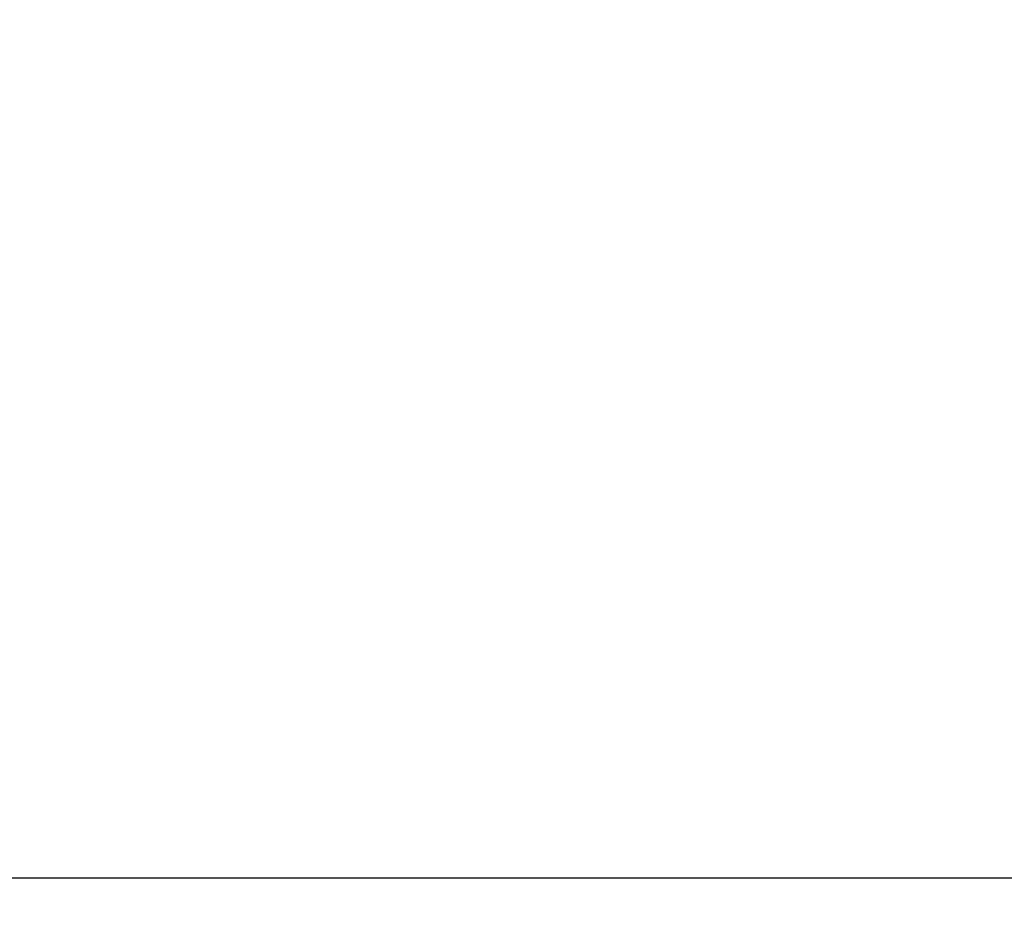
# Model space of a CAD drawing. Header units: millimetres. Extents: x 0 to 290, y -65 to 65.
# Tile 43 of 143: x 208.457 to 208.585, y -32.694 to -32.578. Entities that reach past the tile are written whole.
import ezdxf

# ---------------------------------------------------------------- set-up
doc = ezdxf.new("R2010")
doc.units = ezdxf.units.MM
doc.layers.add('Layer 01', color=18, linetype='Continuous', true_color=0x000000)

# ---------------------------------------------------------------- blocks, each defined once
blk = doc.blocks.new('Block 01')
at = {"layer": 'Layer 01'}
for centre, radius, start, end in [((223.5, -18.5, -66.50872), 14.99142, 90, 270), ((208.82, -32.68915, -66.99999), 1.48957, 0, 180), ((208.82, -32.68915, -66.89999), 1.48957, 0, 180), ((208.82, -32.68915, -58.49999), 1.25, 360, 180), ((208.8, -33.2, -58.69999), 1.4, 25.16264, 150.35333), ((208.82, -32.68915, -58.69999), 1.25, 180, 360)]:
    blk.add_arc(centre, radius, start, end, dxfattribs=at)
at = {"layer": 'Layer 01', "extrusion": (0, -2.9976e-15, -1)}
blk.add_arc((-208.82, -32.68915, 66.79999), 1.48957, 0, 180, dxfattribs=at)
at = {"layer": 'Layer 01', "extrusion": (0, 0, -1)}
for centre, radius, start, end in [((-208.82, -32.68915, 58.16207), 0.6876, 0, 180), ((-208.82, -32.68915, 58.59999), 1.25, 180, 0), ((-208.82, -32.68915, 58.16207), 0.6876, 180, 0)]:
    blk.add_arc(centre, radius, start, end, dxfattribs=at)
at = {"layer": 'Layer 01', "extrusion": (1.70394e-29, -2.9976e-15, -1)}
blk.add_arc((-208.82, -32.68915, 58.49999), 1.25, 180, 360, dxfattribs=at)
at = {"layer": 'Layer 01'}
blk.add_open_spline([(207.57, -32.68915, -58.49999), (208.195, -32.68915, -58.12445), (208.82, -32.68915, -57.74891)], degree=2, dxfattribs=at)

msp = doc.modelspace()

# ---------------------------------------------------------------- block references
at = {"layer": 'Layer 01'}
msp.add_blockref('Block 01', (0, 0), dxfattribs=at)

doc.saveas('drawing.dxf')
